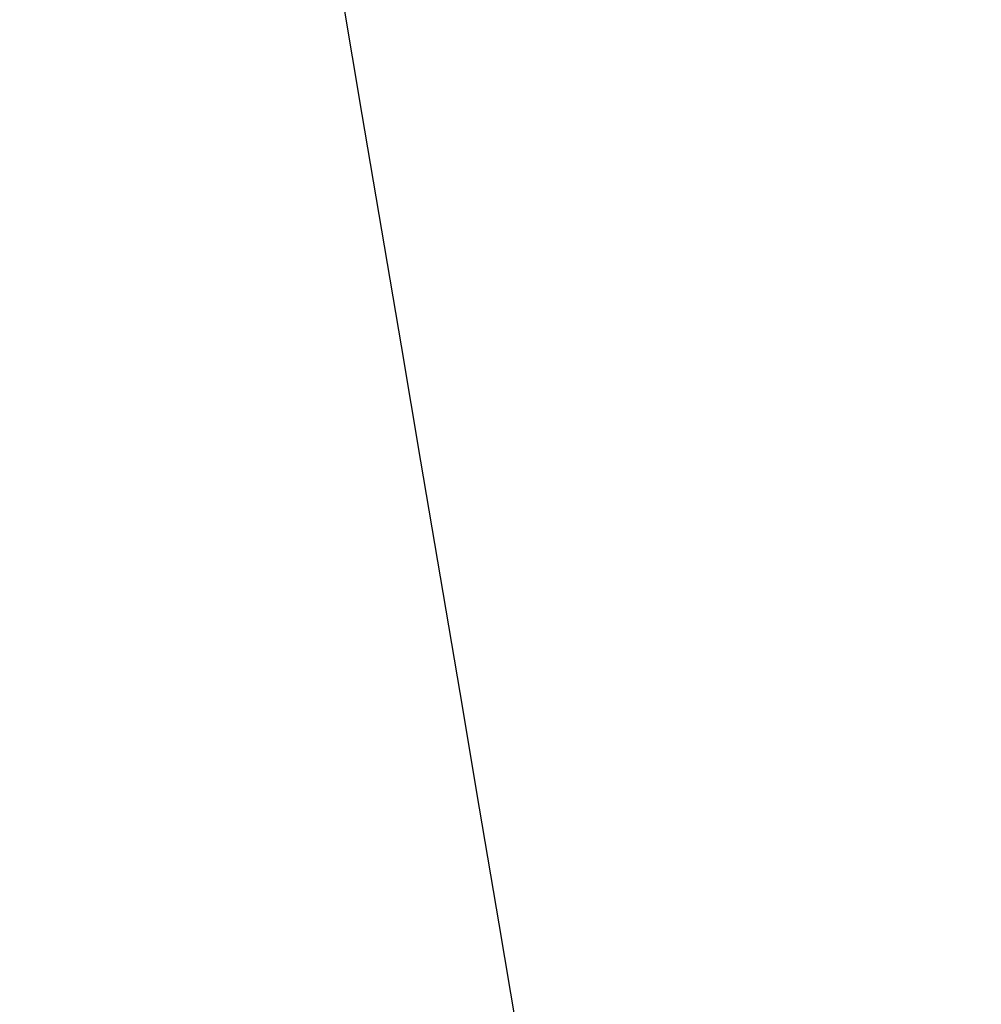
# Model space of a CAD drawing. Header units: millimetres. Extents: x -23 to 314, y -71 to 97.
# Tile 36 of 256: x 165.35 to 165.527, y 3.617 to 3.798. Entities that reach past the tile are written whole.
import ezdxf

# ---------------------------------------------------------------- set-up
doc = ezdxf.new("R2010")
doc.units = ezdxf.units.MM
doc.header["$MEASUREMENT"] = 0
doc.layers.add('IGES level 9', color=7, linetype='Continuous', true_color=0xcbd2ef)

msp = doc.modelspace()

# ---------------------------------------------------------------- linework, layer by layer
at = {"layer": 'IGES level 9'}
for points in [[(164.1761, 3.62283, -193.93324), (145.21664, 134.2302, -193.93324), (275.82401, 153.18966, -193.93324), (294.78347, 22.58229, -193.93324)], [(164.48354, 3.66746, -195.57155), (145.61335, 133.65994, -195.57155), (275.60583, 152.53014, -195.57155), (294.47602, 22.53766, -195.57155)], [(164.72422, 3.7024, -198.37312), (145.9239, 133.21352, -198.37312), (275.43503, 152.01384, -198.37312), (294.23534, 22.50272, -198.37312)], [(164.84105, 3.71936, -194.47349), (146.07465, 132.99683, -194.47349), (275.35212, 151.76323, -194.47349), (294.11852, 22.48576, -194.47349)], [(293.55052, 22.40331, -195.18524), (312.15202, -105.73817, -195.18524), (184.01054, -124.33967, -195.18524), (165.40904, 3.80181, -195.18524)]]:
    msp.add_rational_spline(points, [1, 0.333333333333, 0.333333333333, 1], degree=3, dxfattribs=at)

doc.saveas('drawing.dxf')
